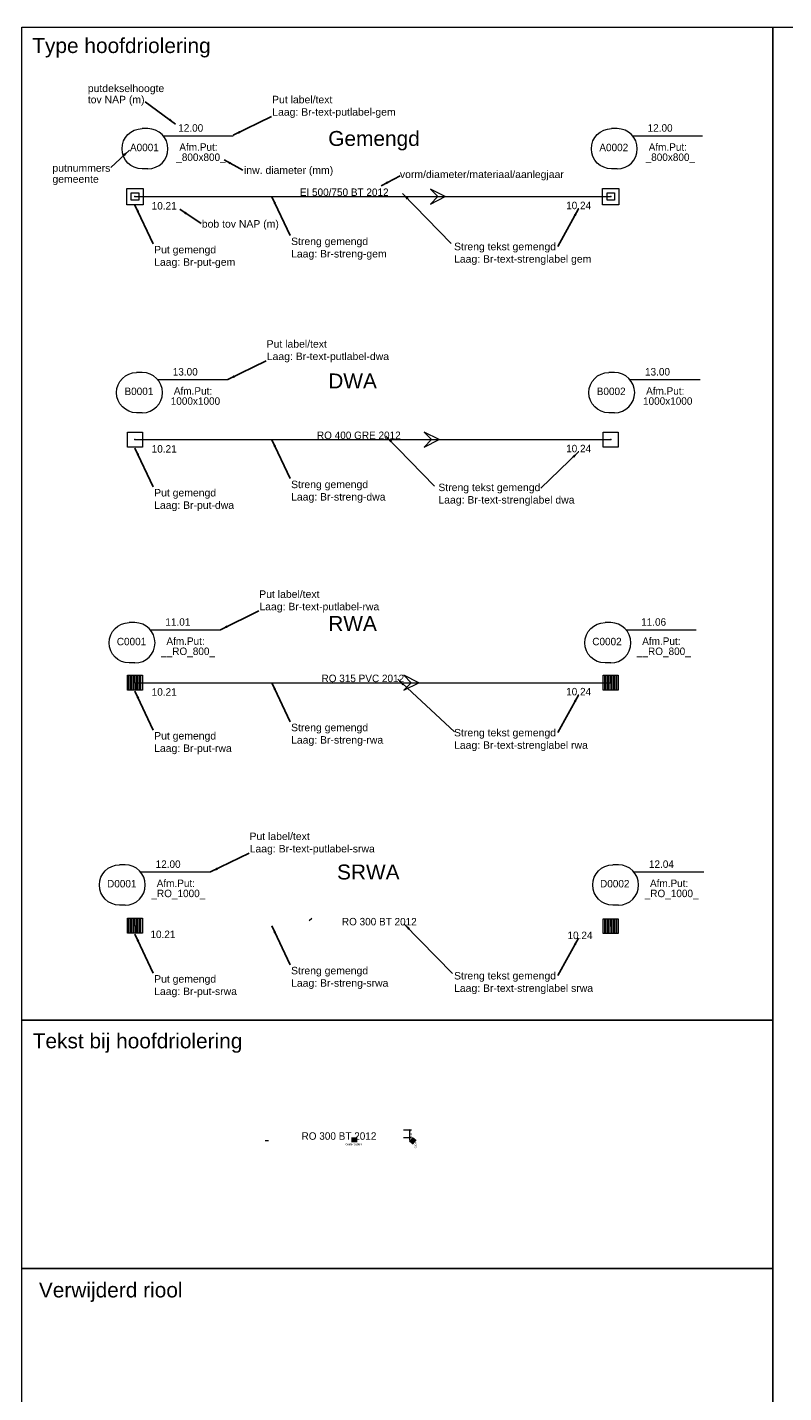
# Model space of a CAD drawing. Header units: metres. Extents: x 134035 to 140154, y 395174 to 396296.
# Tile 12 of 24: x 139903 to 139953, y 396116 to 396208. Entities that reach past the tile are written whole.
import ezdxf
from ezdxf.enums import TextEntityAlignment as Align

# ---------------------------------------------------------------- set-up
doc = ezdxf.new("R2010")
doc.units = ezdxf.units.M
doc.header["$MEASUREMENT"] = 0
doc.linetypes.add('DGN Style 3', pattern=[313.361748, 223.82982, -89.531928])
doc.linetypes.add('DGN Style 6', pattern=[425.724318, 0.22383, -89.531928, 156.680874, -89.531928, 0.22383, -89.531928])
for name, color, linetype, lineweight in [('Br-elem-constructie lijnen', 7, 'Continuous', 0), ('Br-put-dwa', 30, 'Continuous', 13), ('Br-put-gem', 3, 'Continuous', 13), ('Br-put-rwa', 4, 'Continuous', 13), ('Br-put-srwa', 5, 'Continuous', 13), ('Br-streng-dwa', 30, 'DGN Style 3', 13), ('Br-streng-gem', 3, 'Continuous', 13), ('Br-streng-rwa', 4, 'Continuous', 13), ('Br-streng-srwa', 5, 'DGN Style 6', 13), ('Br-text-commentaarteksten', 7, 'Continuous', 0), ('Br-text-putlabel-dwa', 30, 'Continuous', 13), ('Br-text-putlabel-gem', 3, 'Continuous', 13), ('Br-text-putlabel-rwa', 4, 'Continuous', 13), ('Br-text-putlabel-srwa', 5, 'Continuous', 13), ('Br-text-strenglabel dwa', 30, 'Continuous', 13), ('Br-text-strenglabel gem', 3, 'Continuous', 13), ('Br-text-strenglabel rwa', 4, 'Continuous', 13), ('Br-text-strenglabel srwa', 5, 'Continuous', 13)]:
    doc.layers.add(name, color=color, linetype=linetype, lineweight=lineweight)
doc.styles.add('1.5mm', font='Arial.ttf', dxfattribs={"height": 0.0015})
doc.styles.add('2.5mm', font='Arial.ttf', dxfattribs={"height": 0.0025})
doc.styles.add('2.5mm_0', font='Arial.ttf')
doc.styles.get("Standard").update_dxf_attribs({"font": 'txt.shx'})
doc.styles.add('Style-Arial', font='Arial.ttf')
doc.styles.add('Style-ENGINEERING', font='ENGINEERING.shx')
doc.dimstyles.get("Standard").update_dxf_attribs({"dimtxt": 180, "dimasz": 180, "dimexe": 180, "dimexo": 62.5, "dimgap": 90, "dimtad": 0, "dimtih": 1, "dimtoh": 1, "dimdec": 4, "dimzin": 1, "dimdsep": 46, "dimtxsty": 'Standard', "dimcen": 0.09, "dimadec": 0, "dimazin": 0, "dimtfac": 1, "dimtdec": 4, "dimtofl": 0, "dimtmove": 1, "dimatfit": 3, "dimfxl": 1, "dimtolj": 1, "dimtzin": 1, "dimarcsym": 0})
doc.dimstyles.new('til-streepmaat', dxfattribs={"dimtxt": 0.0025, "dimasz": 0.00125, "dimexe": 0.00125, "dimexo": 0.0625, "dimgap": 0.00125, "dimtad": 1, "dimzin": 3, "dimdsep": 46, "dimtxsty": '2.5mm', "dimblk": 'OBLIQUE', "dimcen": 0.09, "dimse1": 1, "dimse2": 1, "dimclrd": 256, "dimazin": 0, "dimtfac": 1, "dimtofl": 0, "dimtmove": 1, "dimatfit": 1, "dimfxl": 0.0025, "dimfxlon": 1, "dimfrac": 2, "dimtolj": 1, "dimtzin": 3, "dimlwd": 0, "dimarcsym": 0})

# ---------------------------------------------------------------- blocks, each defined once
blk = doc.blocks.new('Br0-tekst-geg10')
at = {"layer": 'Br-text-putlabel-gem', "color": 3}
for p, q in [((0.256, 1.284), (-0.122, 1.284)), ((0.256, -1.416), (-0.122, -1.416))]:
    blk.add_line(p, q, dxfattribs=at)
at = {"layer": 'Br-text-putlabel-gem', "color": 3, "flags": 128}
blk.add_lwpolyline([(1.286, 0.806), (5.983, 0.806)], dxfattribs=at)
at = {"layer": 'Br-text-putlabel-gem', "color": 3, "extrusion": (0, 0, -1)}
blk.add_arc((0.122, -0.066), 1.35, 270, 90, dxfattribs=at)
at = {"layer": 'Br-text-putlabel-gem', "color": 3}
blk.add_arc((0.256, -0.066), 1.35, 270, 90, dxfattribs=at)
at = {"layer": 'Br-text-putlabel-gem', "color": 3, "insert": (3.652, -0.209), "char_height": 0.5, "attachment_point": 8, "line_spacing_factor": 0.6, "style": 'Style-ENGINEERING'}
blk.add_mtext('Afm.Put:\\P', dxfattribs=at)
at = {"layer": 'Br-text-putlabel-gem', "color": 3, "style": 'Style-ENGINEERING'}
for tag, p in [('Br0-tekst-geg10_4537', (3.134, 1.078)), ('Br0-tekst-geg10_4542', (0.029, -0.23)), ('Br0-tekst-geg10_4539', (3.82, -0.882))]:
    blk.add_attdef(tag, text='', height=0.5, dxfattribs=at).set_placement(p, align=Align.CENTER)
blk = doc.blocks.new('Br0-tekst-geg11')
at = {"layer": 'Br-text-putlabel-dwa', "color": 30}
for p, q in [((0.256, 1.284), (-0.122, 1.284)), ((0.256, -1.416), (-0.122, -1.416))]:
    blk.add_line(p, q, dxfattribs=at)
at = {"layer": 'Br-text-putlabel-dwa', "color": 30, "flags": 128}
blk.add_lwpolyline([(1.286, 0.806), (5.983, 0.806)], dxfattribs=at)
at = {"layer": 'Br-text-putlabel-dwa', "color": 30, "extrusion": (0, 0, -1)}
blk.add_arc((0.122, -0.066), 1.35, 270, 90, dxfattribs=at)
at = {"layer": 'Br-text-putlabel-dwa', "color": 30}
blk.add_arc((0.256, -0.066), 1.35, 270, 90, dxfattribs=at)
at = {"layer": 'Br-text-putlabel-dwa', "color": 30, "insert": (3.652, -0.209), "char_height": 0.5, "attachment_point": 8, "line_spacing_factor": 0.6, "style": 'Style-ENGINEERING'}
blk.add_mtext('Afm.Put:\\P', dxfattribs=at)
at = {"layer": 'Br-text-putlabel-dwa', "color": 30, "style": 'Style-ENGINEERING'}
for tag, p in [('Br0-tekst-geg11_4563', (3.134, 1.078)), ('Br0-tekst-geg11_4568', (0.029, -0.23)), ('Br0-tekst-geg11_4565', (3.818, -0.882))]:
    blk.add_attdef(tag, text='', height=0.5, dxfattribs=at).set_placement(p, align=Align.CENTER)
blk = doc.blocks.new('Br0-tekst-geg13')
at = {"layer": 'Br-text-putlabel-srwa', "color": 5}
for p, q in [((0.256, 1.284), (-0.122, 1.284)), ((0.256, -1.416), (-0.122, -1.416))]:
    blk.add_line(p, q, dxfattribs=at)
at = {"layer": 'Br-text-putlabel-srwa', "color": 5, "flags": 128}
blk.add_lwpolyline([(1.286, 0.806), (5.983, 0.806)], dxfattribs=at)
at = {"layer": 'Br-text-putlabel-srwa', "color": 5, "extrusion": (0, 0, -1)}
blk.add_arc((0.122, -0.066), 1.35, 270, 90, dxfattribs=at)
at = {"layer": 'Br-text-putlabel-srwa', "color": 5}
blk.add_arc((0.256, -0.066), 1.35, 270, 90, dxfattribs=at)
at = {"layer": 'Br-text-putlabel-srwa', "color": 5, "insert": (3.652, -0.209), "char_height": 0.5, "attachment_point": 8, "line_spacing_factor": 0.6, "style": 'Style-ENGINEERING'}
blk.add_mtext('Afm.Put:\\P', dxfattribs=at)
at = {"layer": 'Br-text-putlabel-srwa', "color": 5, "style": 'Style-ENGINEERING'}
for tag, p in [('Br0-tekst-geg13_4592', (3.134, 1.078)), ('Br0-tekst-geg13_4597', (0.029, -0.23)), ('Br0-tekst-geg13_4594', (3.82, -0.882))]:
    blk.add_attdef(tag, text='', height=0.5, dxfattribs=at).set_placement(p, align=Align.CENTER)
blk = doc.blocks.new('_Oblique')
at = {"color": 0, "linetype": 'ByBlock', "lineweight": -2}
blk.add_line((0.5, 0.5), (-0.5, -0.5), dxfattribs=at)
blk = doc.blocks.new('IMENV_1')
at = {"layer": 'Br-put-gem', "flags": 128}
for points in [[(0.549, 0.549), (0.549, -0.549), (-0.549, -0.549), (-0.549, 0.549), (0.549, 0.549)], [(0.249, 0.249), (0.249, -0.249), (-0.249, -0.249), (-0.249, 0.249), (0.249, 0.249)]]:
    blk.add_lwpolyline(points, close=True, dxfattribs=at)
at = {"layer": 'Br-put-gem'}
blk.add_point((0, 0), dxfattribs=at)
blk = doc.blocks.new('IDWAV')
at = {"layer": 'Br-put-dwa', "flags": 128}
blk.add_lwpolyline([(-0.5, 0.5), (0.5, 0.5), (0.5, -0.5), (-0.5, -0.5), (-0.5, 0.5)], close=True, dxfattribs=at)
at = {"layer": 'Br-put-dwa'}
blk.add_point((0, 0), dxfattribs=at)
blk = doc.blocks.new('IRWAV')
at = {"layer": 'Br-put-rwa'}
for p, q in [((-0.4, -0.5), (-0.4, 0.5)), ((-0.3, -0.5), (-0.3, 0.5)), ((-0.2, -0.5), (-0.2, 0.5)), ((-0.1, -0.5), (-0.1, 0.5)), ((0, 0), (0, 0.5)), ((0, 0), (0, -0.5)), ((0.1, -0.5), (0.1, 0.5)), ((0.2, -0.5), (0.2, 0.5)), ((0.3, -0.5), (0.3, 0.5)), ((0.4, -0.5), (0.4, 0.5))]:
    blk.add_line(p, q, dxfattribs=at)
at = {"layer": 'Br-put-rwa', "flags": 128}
blk.add_lwpolyline([(-0.5, 0.5), (0.5, 0.5), (0.5, -0.5), (-0.5, -0.5), (-0.5, 0.5)], close=True, dxfattribs=at)
at = {"layer": 'Br-put-rwa'}
blk.add_point((0, 0), dxfattribs=at)
blk = doc.blocks.new('ISRWV')
at = {"layer": 'Br-put-srwa'}
for p, q in [((-0.4, -0.5), (-0.4, 0.5)), ((-0.3, -0.5), (-0.3, 0.5)), ((-0.2, -0.5), (-0.2, 0.5)), ((-0.1, -0.5), (-0.1, 0.5)), ((0, 0), (0, 0.5)), ((0, 0), (0, -0.5)), ((0.1, -0.5), (0.1, 0.5)), ((0.2, -0.5), (0.2, 0.5)), ((0.3, -0.5), (0.3, 0.5)), ((0.4, -0.5), (0.4, 0.5))]:
    blk.add_line(p, q, dxfattribs=at)
at = {"layer": 'Br-put-srwa', "flags": 128}
blk.add_lwpolyline([(-0.5, 0.5), (0.5, 0.5), (0.5, -0.5), (-0.5, -0.5), (-0.5, 0.5)], close=True, dxfattribs=at)
at = {"layer": 'Br-put-srwa'}
blk.add_point((0, 0), dxfattribs=at)
blk = doc.blocks.new('Br0-tekst-geg12_1')
at = {"layer": 'Br-text-putlabel-rwa', "color": 4}
for p, q in [((0.256, 1.284), (-0.122, 1.284)), ((0.256, -1.416), (-0.122, -1.416))]:
    blk.add_line(p, q, dxfattribs=at)
at = {"layer": 'Br-text-putlabel-rwa', "color": 4, "flags": 128}
blk.add_lwpolyline([(1.286, 0.806), (5.983, 0.806)], dxfattribs=at)
at = {"layer": 'Br-text-putlabel-rwa', "color": 4, "extrusion": (0, 0, -1)}
blk.add_arc((0.122, -0.066), 1.35, 270, 90, dxfattribs=at)
at = {"layer": 'Br-text-putlabel-rwa', "color": 4}
blk.add_arc((0.256, -0.066), 1.35, 270, 90, dxfattribs=at)
at = {"layer": 'Br-text-putlabel-rwa', "color": 4, "style": 'Style-ENGINEERING'}
blk.add_text('11.01', height=0.5, dxfattribs=at).set_placement((3.135, 1.078), align=Align.CENTER)
at = {"layer": 'Br-text-putlabel-rwa', "color": 4, "insert": (3.652, -0.209), "char_height": 0.5, "attachment_point": 8, "line_spacing_factor": 0.6, "style": 'Style-ENGINEERING'}
blk.add_mtext('Afm.Put:\\P', dxfattribs=at)
at = {"layer": 'Br-text-putlabel-rwa', "color": 4, "style": 'Style-ENGINEERING'}
for tag, p in [('Br0-tekst-geg12_1_8130', (0.029, -0.23)), ('Br0-tekst-geg12_1_8127', (3.82, -0.882))]:
    blk.add_attdef(tag, text='', height=0.5, dxfattribs=at).set_placement(p, align=Align.CENTER)
blk = doc.blocks.new('Br0-tekst-geg12_2')
at = {"layer": 'Br-text-putlabel-rwa', "color": 4}
for p, q in [((0.256, 1.284), (-0.122, 1.284)), ((0.256, -1.416), (-0.122, -1.416))]:
    blk.add_line(p, q, dxfattribs=at)
at = {"layer": 'Br-text-putlabel-rwa', "color": 4, "flags": 128}
blk.add_lwpolyline([(1.286, 0.806), (5.983, 0.806)], dxfattribs=at)
at = {"layer": 'Br-text-putlabel-rwa', "color": 4, "extrusion": (0, 0, -1)}
blk.add_arc((0.122, -0.066), 1.35, 270, 90, dxfattribs=at)
at = {"layer": 'Br-text-putlabel-rwa', "color": 4}
blk.add_arc((0.256, -0.066), 1.35, 270, 90, dxfattribs=at)
at = {"layer": 'Br-text-putlabel-rwa', "color": 4, "style": 'Style-ENGINEERING'}
blk.add_text('11.06', height=0.5, dxfattribs=at).set_placement((3.135, 1.078), align=Align.CENTER)
at = {"layer": 'Br-text-putlabel-rwa', "color": 4, "insert": (3.652, -0.209), "char_height": 0.5, "attachment_point": 8, "line_spacing_factor": 0.6, "style": 'Style-ENGINEERING'}
blk.add_mtext('Afm.Put:\\P', dxfattribs=at)
at = {"layer": 'Br-text-putlabel-rwa', "color": 4, "style": 'Style-ENGINEERING'}
for tag, p in [('Br0-tekst-geg12_2_8142', (0.008, -0.23)), ('Br0-tekst-geg12_2_8139', (3.82, -0.882))]:
    blk.add_attdef(tag, text='', height=0.5, dxfattribs=at).set_placement(p, align=Align.CENTER)
blk = doc.blocks.new('DIR_1')
at = {"layer": 'Br-streng-rwa', "flags": 128}
blk.add_lwpolyline([(-0.5, 0.5), (0, 0), (-0.5, -0.5), (0.5, 0), (-0.5, 0.5)], close=True, dxfattribs=at)
blk = doc.blocks.new('DIR_2')
at = {"layer": 'Br-streng-srwa', "extrusion": (0, 0, -1), "flags": 128}
blk.add_lwpolyline([(0.5, 0.5), (0, 0), (0.5, -0.5), (-0.5, 0), (0.5, 0.5)], close=True, dxfattribs=at)
blk = doc.blocks.new('Br0-tekst-geg13_1')
at = {"layer": 'Br-text-putlabel-srwa', "color": 5}
for p, q in [((0.256, 1.284), (-0.122, 1.284)), ((0.256, -1.416), (-0.122, -1.416))]:
    blk.add_line(p, q, dxfattribs=at)
at = {"layer": 'Br-text-putlabel-srwa', "color": 5, "flags": 128}
blk.add_lwpolyline([(1.286, 0.806), (5.983, 0.806)], dxfattribs=at)
at = {"layer": 'Br-text-putlabel-srwa', "color": 5, "extrusion": (0, 0, -1)}
blk.add_arc((0.122, -0.066), 1.35, 270, 90, dxfattribs=at)
at = {"layer": 'Br-text-putlabel-srwa', "color": 5}
blk.add_arc((0.256, -0.066), 1.35, 270, 90, dxfattribs=at)
at = {"layer": 'Br-text-putlabel-srwa', "color": 5, "style": 'Style-ENGINEERING'}
blk.add_text('12.04', height=0.5, dxfattribs=at).set_placement((3.135, 1.078), align=Align.CENTER)
at = {"layer": 'Br-text-putlabel-srwa', "color": 5, "insert": (3.652, -0.209), "char_height": 0.5, "attachment_point": 8, "line_spacing_factor": 0.6, "style": 'Style-ENGINEERING'}
blk.add_mtext('Afm.Put:\\P', dxfattribs=at)
at = {"layer": 'Br-text-putlabel-srwa', "color": 5, "style": 'Style-ENGINEERING'}
for tag, p in [('Br0-tekst-geg13_1_8158', (0.008, -0.23)), ('Br0-tekst-geg13_1_8155', (3.82, -0.882))]:
    blk.add_attdef(tag, text='', height=0.5, dxfattribs=at).set_placement(p, align=Align.CENTER)
blk = doc.blocks.new('DIR_3')
at = {"layer": 'Br-streng-dwa', "flags": 128}
blk.add_lwpolyline([(-0.5, 0.5), (0, 0), (-0.5, -0.5), (0.5, 0), (-0.5, 0.5)], close=True, dxfattribs=at)
blk = doc.blocks.new('DIR_4')
at = {"layer": 'Br-streng-gem', "flags": 128}
blk.add_lwpolyline([(-0.5, 0.5), (0, 0), (-0.5, -0.5), (0.5, 0), (-0.5, 0.5)], close=True, dxfattribs=at)

msp = doc.modelspace()

# ---------------------------------------------------------------- hatches: boundary and pattern name
at = {"layer": 'Br-elem-constructie lijnen', "lineweight": 0}
h = msp.add_hatch(color=7, dxfattribs=at)
edge = h.paths.add_edge_path()
edge.add_arc((139924.658, 396133.216), 0.00825, 0, 360)

# ---------------------------------------------------------------- linework, layer by layer
at = {"layer": 'Br-elem-constructie lijnen', "color": 7, "lineweight": 0}
for p, q in [((139927.984, 396133.721), (139928.521, 396133.721)), ((139928.408, 396133.021), (139928.408, 396133.721)), ((139927.984, 396133.221), (139928.521, 396133.221))]:
    msp.add_line(p, q, dxfattribs=at)
at = {"layer": 'Br-elem-constructie lijnen', "flags": 128}
for points in [[(139902.387, 396207.559), (139952.717, 396207.559), (139952.717, 396141.061), (139902.387, 396141.061), (139902.387, 396207.559)], [(139952.717, 396207.559), (140053.377, 396207.559), (140053.377, 396024.689), (139952.717, 396024.689), (139952.717, 396207.559)], [(139902.387, 396124.436), (139952.717, 396124.436), (139952.717, 396074.563), (139902.387, 396074.563), (139902.387, 396124.436)]]:
    msp.add_lwpolyline(points, close=True, dxfattribs=at)
at = {"layer": 'Br-streng-dwa', "flags": 128}
msp.add_lwpolyline([(139909.978, 396179.947), (139941.864, 396179.947)], dxfattribs=at)
at = {"layer": 'Br-streng-gem', "flags": 128}
msp.add_lwpolyline([(139909.978, 396196.225), (139941.864, 396196.225)], dxfattribs=at)
at = {"layer": 'Br-streng-rwa', "flags": 128}
msp.add_lwpolyline([(139909.978, 396163.669), (139941.864, 396163.669)], dxfattribs=at)
at = {"layer": 'Br-streng-srwa', "color": 5, "linetype": 'DGN Style 6', "lineweight": 13}
msp.add_line((139918.696, 396133.021), (139931.584, 396133.021), dxfattribs=at)
at = {"layer": 'Br-streng-srwa', "flags": 128}
msp.add_lwpolyline([(139909.978, 396147.391), (139941.864, 396147.361)], dxfattribs=at)
at = {"layer": 'Br-text-commentaarteksten', "linetype": 'Continuous', "lineweight": 0}
for p, q in [((139928.441, 396133.689), (139928.376, 396133.753)), ((139928.441, 396133.189), (139928.376, 396133.253)), ((139928.441, 396132.989), (139928.376, 396133.053))]:
    msp.add_line(p, q, dxfattribs=at)
at = {"layer": 'Br-text-commentaarteksten', "color": 7, "lineweight": 0, "flags": 128}
msp.add_lwpolyline([(139902.387, 396141.061), (139952.717, 396141.061), (139952.717, 396124.436), (139902.387, 396124.436), (139902.387, 396141.061)], close=True, dxfattribs=at)

# ---------------------------------------------------------------- block references
at = {"layer": 'Br-put-dwa'}
for p in [(139909.978, 396179.947), (139941.864, 396179.947)]:
    msp.add_blockref('IDWAV', p, dxfattribs=at)
at = {"layer": 'Br-put-gem'}
for p in [(139909.978, 396196.225), (139941.864, 396196.225)]:
    msp.add_blockref('IMENV_1', p, dxfattribs=at)
at = {"layer": 'Br-put-rwa'}
for p in [(139909.978, 396163.669), (139941.864, 396163.669)]:
    msp.add_blockref('IRWAV', p, dxfattribs=at)
at = {"layer": 'Br-put-srwa'}
for p in [(139909.978, 396147.391), (139941.864, 396147.366)]:
    msp.add_blockref('ISRWV', p, dxfattribs=at)
at = {"layer": 'Br-streng-dwa'}
msp.add_blockref('DIR_3', (139929.855, 396179.947), dxfattribs=at)
at = {"layer": 'Br-streng-gem'}
msp.add_blockref('DIR_4', (139930.277, 396196.225), dxfattribs=at)
at = {"layer": 'Br-streng-rwa'}
msp.add_blockref('DIR_1', (139928.495, 396163.669), dxfattribs=at)
at = {"layer": 'Br-streng-srwa', "extrusion": (0, 0, -1)}
msp.add_blockref('DIR_2', (-139921.322, 396147.376), dxfattribs=at)
at = {"layer": 'Br-text-putlabel-dwa', "color": 30}
for p, values in [((139910.214, 396183.162), {'Br0-tekst-geg11_4563': '13.00', 'Br0-tekst-geg11_4565': '1000x1000', 'Br0-tekst-geg11_4568': 'B0001'}), ((139941.864, 396183.162), {'Br0-tekst-geg11_4563': '13.00', 'Br0-tekst-geg11_4565': '1000x1000', 'Br0-tekst-geg11_4568': 'B0002'})]:
    msp.add_blockref('Br0-tekst-geg11', p, dxfattribs=at).add_auto_attribs(values)
at = {"layer": 'Br-text-putlabel-gem', "color": 3}
for p, values in [((139910.582, 396199.492), {'Br0-tekst-geg10_4537': '12.00', 'Br0-tekst-geg10_4539': '_800x800_', 'Br0-tekst-geg10_4542': 'A0001'}), ((139942.038, 396199.492), {'Br0-tekst-geg10_4537': '12.00', 'Br0-tekst-geg10_4539': '_800x800_', 'Br0-tekst-geg10_4542': 'A0002'})]:
    msp.add_blockref('Br0-tekst-geg10', p, dxfattribs=at).add_auto_attribs(values)
at = {"layer": 'Br-text-putlabel-rwa', "color": 4}
for name, p, values in [('Br0-tekst-geg12_1', (139909.718, 396166.406), {'Br0-tekst-geg12_1_8127': '__RO_800_', 'Br0-tekst-geg12_1_8130': 'C0001'}), ('Br0-tekst-geg12_2', (139941.603, 396166.406), {'Br0-tekst-geg12_2_8139': '__RO_800_', 'Br0-tekst-geg12_2_8142': 'C0002'})]:
    msp.add_blockref(name, p, dxfattribs=at).add_auto_attribs(values)
at = {"layer": 'Br-text-putlabel-srwa', "color": 5}
for name, p, values in [('Br0-tekst-geg13', (139909.066, 396150.19), {'Br0-tekst-geg13_4592': '12.00', 'Br0-tekst-geg13_4594': '_RO_1000_', 'Br0-tekst-geg13_4597': 'D0001'}), ('Br0-tekst-geg13_1', (139942.125, 396150.19), {'Br0-tekst-geg13_1_8155': '_RO_1000_', 'Br0-tekst-geg13_1_8158': 'D0002'})]:
    msp.add_blockref(name, p, dxfattribs=at).add_auto_attribs(values)

# ---------------------------------------------------------------- texts
at = {"layer": 'Br-text-commentaarteksten', "color": 7, "style": '1.5mm'}
for s, p in [('Type hoofdriolering', (139903.095, 396205.837)), ('Tekst bij hoofdriolering', (139903.126, 396139.185)), ('Verwijderd riool', (139903.54, 396122.503))]:
    msp.add_text(s, height=1, dxfattribs=at).set_placement(p)
at = {"layer": 'Br-text-commentaarteksten', "color": 7, "linetype": 'Continuous', "lineweight": 0, "style": '2.5mm'}
for s, p in [('Gemengd', (139922.932, 396199.615)), ('DWA', (139922.932, 396183.376)), ('RWA', (139922.932, 396167.137)), ('SRWA', (139923.521, 396150.493))]:
    msp.add_text(s, height=1, dxfattribs=at).set_placement(p)
at = {"layer": 'Br-text-commentaarteksten', "linetype": 'Continuous', "lineweight": 0, "style": '2.5mm'}
for s, p in [('0.50 m', (139928.493, 396133.466)), ('0.20 m', (139928.779, 396132.712))]:
    msp.add_text(s, height=0.1031, rotation=90, dxfattribs=at).set_placement(p, align=Align.MIDDLE_CENTER)
at = {"layer": 'Br-text-commentaarteksten', "color": 7, "lineweight": 0, "style": '1.5mm'}
msp.add_text('Center Bottem', height=0.125, dxfattribs=at).set_placement((139924.647, 396132.697), align=Align.CENTER)
at = {"layer": 'Br-text-commentaarteksten', "color": 1, "linetype": 'Continuous', "lineweight": 0, "char_height": 0.5, "attachment_point": 7, "style": '2.5mm'}
for s, insert, line_spacing_factor in [('putdekselhoogte\\Ptov NAP (m)', (139906.818, 396202.321), 0.9), ('putnummers\\Pgemeente', (139904.447, 396196.997), 0.886738), ('inw. diameter (mm)', (139917.288, 396197.592), 0.9), ('vorm/diameter/materiaal/aanlegjaar', (139927.735, 396197.313), 0.9), ('bob tov NAP (m)', (139914.459, 396193.997), 0.9)]:
    msp.add_mtext(s, dxfattribs=dict(at, insert=insert, line_spacing_factor=line_spacing_factor))
at = {"layer": 'Br-text-commentaarteksten', "color": 7, "linetype": 'Continuous', "lineweight": 0, "char_height": 0.5, "attachment_point": 7, "line_spacing_factor": 0.9, "style": '2.5mm'}
for s, insert in [('Put label/text', (139919.169, 396202.465)), ('Laag: Br-text-putlabel-gem', (139919.18, 396201.49)), ('Streng gemengd', (139920.441, 396192.826)), ('Streng tekst gemengd', (139931.363, 396192.479)), ('Put gemengd', (139911.264, 396192.268)), ('Laag: Br-streng-gem', (139920.441, 396191.995)), ('Laag: Br-text-strenglabel gem', (139931.363, 396191.648)), ('Laag: Br-put-gem', (139911.264, 396191.438)), ('Put label/text', (139918.803, 396186.1)), ('Laag: Br-text-putlabel-dwa', (139918.814, 396185.125)), ('Put gemengd', (139911.264, 396175.99)), ('Streng gemengd', (139920.441, 396176.548)), ('Streng tekst gemengd', (139930.312, 396176.348)), ('Laag: Br-put-dwa', (139911.264, 396175.16)), ('Laag: Br-streng-dwa', (139920.441, 396175.717)), ('Laag: Br-text-strenglabel dwa', (139930.312, 396175.517)), ('Put label/text', (139918.307, 396169.344)), ('Laag: Br-text-putlabel-rwa', (139918.317, 396168.369)), ('Put gemengd', (139911.264, 396159.712)), ('Streng gemengd', (139920.441, 396160.27)), ('Streng tekst gemengd', (139931.363, 396159.923)), ('Laag: Br-put-rwa', (139911.264, 396158.882)), ('Laag: Br-streng-rwa', (139920.441, 396159.439)), ('Laag: Br-text-strenglabel rwa', (139931.363, 396159.092)), ('Put label/text', (139917.655, 396153.128)), ('Laag: Br-text-putlabel-srwa', (139917.666, 396152.153)), ('Streng gemengd', (139920.441, 396143.992)), ('Put gemengd', (139911.264, 396143.434)), ('Laag: Br-streng-srwa', (139920.441, 396143.161)), ('Streng tekst gemengd', (139931.363, 396143.645)), ('Laag: Br-put-srwa', (139911.264, 396142.604)), ('Laag: Br-text-strenglabel srwa', (139931.363, 396142.814))]:
    msp.add_mtext(s, dxfattribs=dict(at, insert=insert))
at = {"layer": 'Br-text-strenglabel dwa', "insert": (139924.981, 396179.98), "char_height": 0.5, "attachment_point": 8, "line_spacing_factor": 0.6, "style": '1.5mm'}
msp.add_mtext('\\FENGINEERING;RO 400 GRE 2012', dxfattribs=at)
at = {"layer": 'Br-text-strenglabel dwa', "char_height": 0.5, "attachment_point": 2, "rotation": 359.94551, "line_spacing_factor": 0.6, "style": '1.5mm'}
for s, insert in [('\\FENGINEERING;10.21', (139911.937, 396179.577)), ('\\FENGINEERING;10.24', (139939.712, 396179.6))]:
    msp.add_mtext(s, dxfattribs=dict(at, insert=insert))
at = {"layer": 'Br-text-strenglabel gem', "insert": (139924.001, 396196.258), "char_height": 0.5, "attachment_point": 8, "line_spacing_factor": 0.6, "style": '1.5mm'}
msp.add_mtext('\\FENGINEERING;EI 500/750 BT 2012', dxfattribs=at)
at = {"layer": 'Br-text-strenglabel gem', "char_height": 0.5, "attachment_point": 2, "rotation": 359.94551, "line_spacing_factor": 0.6, "style": '1.5mm'}
for s, insert in [('\\FENGINEERING;10.21', (139911.937, 396195.855)), ('\\FENGINEERING;10.24', (139939.712, 396195.878))]:
    msp.add_mtext(s, dxfattribs=dict(at, insert=insert))
at = {"layer": 'Br-text-strenglabel rwa', "insert": (139925.249, 396163.702), "char_height": 0.5, "attachment_point": 8, "line_spacing_factor": 0.6, "style": '1.5mm'}
msp.add_mtext('\\FENGINEERING;RO 315 PVC 2012', dxfattribs=at)
at = {"layer": 'Br-text-strenglabel rwa', "char_height": 0.5, "attachment_point": 2, "rotation": 359.94551, "line_spacing_factor": 0.6, "style": '1.5mm'}
for s, insert in [('\\FENGINEERING;10.21', (139911.937, 396163.299)), ('\\FENGINEERING;10.24', (139939.712, 396163.322))]:
    msp.add_mtext(s, dxfattribs=dict(at, insert=insert))
at = {"layer": 'Br-text-strenglabel srwa', "char_height": 0.5, "rotation": 359.94551, "line_spacing_factor": 0.6, "style": '1.5mm'}
for s, insert, attachment_point in [('\\FENGINEERING;RO 300 BT 2012', (139923.844, 396147.413), 7), ('\\FENGINEERING;10.21', (139911.853, 396147.069), 2), ('\\FENGINEERING;10.24', (139939.804, 396147), 2)]:
    msp.add_mtext(s, dxfattribs=dict(at, insert=insert, attachment_point=attachment_point))
at = {"layer": 'Br-text-strenglabel srwa', "insert": (139921.142, 396133.055), "char_height": 0.5, "attachment_point": 7, "line_spacing_factor": 0.6, "style": '1.5mm'}
msp.add_mtext('\\FENGINEERING;RO 300 BT 2012', dxfattribs=at)

# ---------------------------------------------------------------- leaders
at = {"layer": 'Br-elem-constructie lijnen', "linetype": 'Continuous', "lineweight": 0}
for points, dimstyle, override in [([(139912.704, 396201.077), (139910.669, 396202.579)], 'Standard', {"dimtxt": 0.5, "dimasz": 0.5, "dimgap": 0.25, "dimtad": 1, "dimtxsty": 'Style-Arial'}), ([(139916.563, 396200.334), (139919.138, 396201.595)], 'Standard', {"dimtxt": 0.5, "dimasz": 0.5, "dimgap": 0.25, "dimtad": 1, "dimtxsty": 'Style-Arial'}), ([(139909.607, 396199.334), (139908.354, 396198.174)], 'Standard', {"dimtxt": 0.5, "dimasz": 0.5, "dimgap": 0.25, "dimtad": 1, "dimtxsty": 'Style-Arial'}), ([(139915.947, 396198.686), (139917.21, 396197.987)], 'Standard', {"dimtxt": 0.5, "dimasz": 0.5, "dimgap": 0.25, "dimtad": 1, "dimtxsty": 'Style-Arial'}), ([(139926.481, 396196.943), (139927.757, 396197.619)], 'Standard', {"dimtxt": 0.5, "dimasz": 0.5, "dimgap": 0.25, "dimtad": 1, "dimtxsty": 'Style-Arial'}), ([(139919.155, 396196.211), (139920.374, 396193.615)], 'Standard', {"dimtxt": 0.5, "dimasz": 0.5, "dimgap": 0.25, "dimtad": 1, "dimtxsty": 'Style-Arial'}), ([(139927.903, 396196.43), (139931.161, 396193.088)], 'Standard', {"dimtxt": 0.5, "dimasz": 0.5, "dimgap": 0.25, "dimtad": 1, "dimtxsty": 'Style-Arial'}), ([(139909.978, 396195.653), (139911.197, 396193.057)], 'Standard', {"dimtxt": 0.5, "dimasz": 0.5, "dimgap": 0.25, "dimtad": 1, "dimtxsty": 'Style-Arial'}), ([(139912.996, 396195.375), (139914.405, 396194.412)], 'Standard', {"dimtxt": 0.5, "dimasz": 0.5, "dimgap": 0.25, "dimtad": 1, "dimtxsty": 'Style-Arial'}), ([(139939.703, 396195.402), (139938.324, 396192.888)], 'Standard', {"dimtxt": 0.5, "dimasz": 0.5, "dimgap": 0.25, "dimtad": 1, "dimtxsty": 'Style-Arial'}), ([(139916.196, 396183.968), (139918.772, 396185.23)], 'Standard', {"dimtxt": 0.5, "dimasz": 0.5, "dimgap": 0.25, "dimtad": 1, "dimtxsty": 'Style-Arial'}), ([(139909.978, 396179.375), (139911.197, 396176.779)], 'Standard', {"dimtxt": 0.5, "dimasz": 0.5, "dimgap": 0.25, "dimtad": 1, "dimtxsty": 'Style-Arial'}), ([(139919.155, 396179.933), (139920.374, 396177.337)], 'Standard', {"dimtxt": 0.5, "dimasz": 0.5, "dimgap": 0.25, "dimtad": 1, "dimtxsty": 'Style-Arial'}), ([(139926.801, 396180.17), (139930.059, 396176.828)], 'Standard', {"dimtxt": 0.5, "dimasz": 0.5, "dimgap": 0.25, "dimtad": 1, "dimtxsty": 'Style-Arial'}), ([(139939.711, 396179.129), (139937.18, 396176.693)], 'Standard', {"dimtxt": 0.5, "dimasz": 0.5, "dimgap": 0.25, "dimtad": 1, "dimtxsty": 'Style-Arial'}), ([(139915.7, 396167.212), (139918.276, 396168.474)], 'Standard', {"dimtxt": 0.5, "dimasz": 0.5, "dimgap": 0.25, "dimtad": 1, "dimtxsty": 'Style-Arial'}), ([(139927.591, 396163.896), (139931.392, 396160.388)], 'Standard', {"dimtxt": 0.5, "dimasz": 0.5, "dimgap": 0.25, "dimtad": 1, "dimtxsty": 'Style-Arial'}), ([(139909.978, 396163.097), (139911.197, 396160.501)], 'Standard', {"dimtxt": 0.5, "dimasz": 0.5, "dimgap": 0.25, "dimtad": 1, "dimtxsty": 'Style-Arial'}), ([(139919.155, 396163.655), (139920.374, 396161.059)], 'Standard', {"dimtxt": 0.5, "dimasz": 0.5, "dimgap": 0.25, "dimtad": 1, "dimtxsty": 'Style-Arial'}), ([(139939.703, 396162.846), (139938.324, 396160.332)], 'Standard', {"dimtxt": 0.5, "dimasz": 0.5, "dimgap": 0.25, "dimtad": 1, "dimtxsty": 'Style-Arial'}), ([(139915.049, 396150.996), (139917.624, 396152.258)], 'Standard', {"dimtxt": 0.5, "dimasz": 0.5, "dimgap": 0.25, "dimtad": 1, "dimtxsty": 'Style-Arial'}), ([(139919.155, 396147.377), (139920.374, 396144.781)], 'Standard', {"dimtxt": 0.5, "dimasz": 0.5, "dimgap": 0.25, "dimtad": 1, "dimtxsty": 'Style-Arial'}), ([(139928.002, 396147.533), (139931.26, 396144.191)], 'Standard', {"dimtxt": 0.5, "dimasz": 0.5, "dimgap": 0.25, "dimtad": 1, "dimtxsty": 'Style-Arial'}), ([(139909.978, 396146.819), (139911.197, 396144.223)], 'Standard', {"dimtxt": 0.5, "dimasz": 0.5, "dimgap": 0.25, "dimtad": 1, "dimtxsty": 'Style-Arial'}), ([(139939.703, 396146.568), (139938.324, 396144.054)], 'Standard', {"dimtxt": 0.5, "dimasz": 0.5, "dimgap": 0.25, "dimtad": 1, "dimtxsty": 'Style-Arial'}), ([(139924.658, 396133.208), (139924.658, 396132.891)], 'til-streepmaat', {"dimscale": 500, "dimtxt": 0.00020625, "dimasz": 0.000103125, "dimgap": 0, "dimtxsty": '2.5mm_0', "dimclrd": 0, "dimlwd": 65534}), ([(139928.46, 396133.104), (139928.706, 396132.904)], 'til-streepmaat', {"dimscale": 500, "dimtxt": 0.00020625, "dimasz": 0.000103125, "dimgap": 0, "dimtxsty": '2.5mm_0', "dimclrd": 0, "dimlwd": 65534})]:
    msp.add_leader(points, dimstyle=dimstyle, override=override, dxfattribs=at)

doc.saveas('drawing.dxf')
